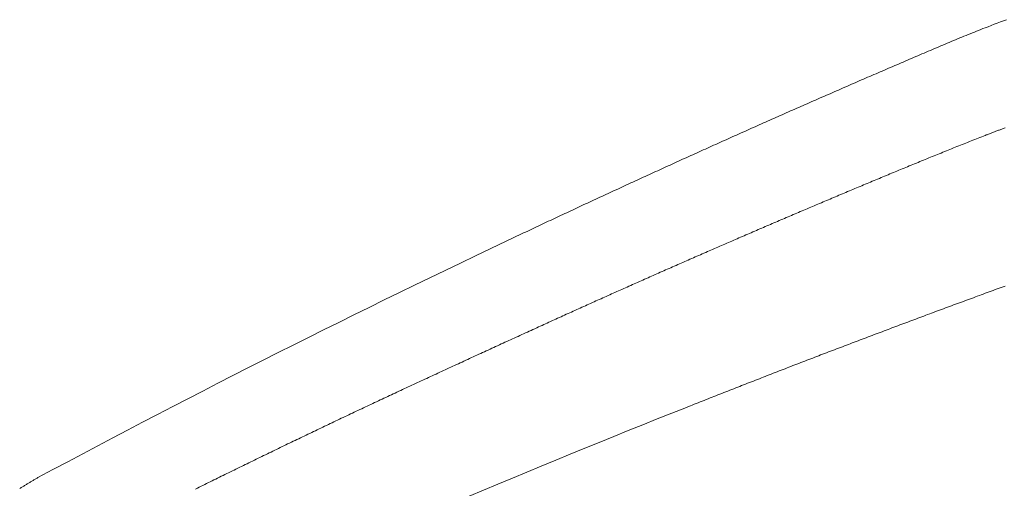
# Model space of a CAD drawing. Header units: millimetres. Extents: x -2274 to 12297, y -16157 to 26321.
# Tile 145 of 256: x -68.95 to -54.92, y -3931.52 to -3924.84. Entities that reach past the tile are written whole.
import ezdxf

# ---------------------------------------------------------------- set-up
doc = ezdxf.new("R2010")
doc.units = ezdxf.units.MM

msp = doc.modelspace()

# ---------------------------------------------------------------- linework, layer by layer
at = {"color": 253, "linetype": 'ByBlock', "lineweight": 13}
for points in [[(-68.694, -3931.367, -0.013056), (-61.803, -3927.892)], [(-66.026, -3933.148, -0.01172), (-59.453, -3930.365)]]:
    msp.add_lwpolyline(points, format="xyb", dxfattribs=at)
at = {"color": 253, "lineweight": 13}
for points in [[(-55.197, -3924.953, 0), (-55.154, -3924.937, 0), (-55.11, -3924.92, 0), (-55.066, -3924.903, 0), (-55.023, -3924.887, 0), (-54.979, -3924.87, 0), (-54.936, -3924.854, 0), (-54.892, -3924.837, 0)], [(-61.803, -3927.892, 0), (-61.774, -3927.878, 0), (-61.744, -3927.865, 0), (-61.715, -3927.851, 0), (-61.686, -3927.837, 0), (-61.656, -3927.823, 0), (-61.627, -3927.809, 0), (-61.598, -3927.795, 0), (-61.568, -3927.781, 0), (-61.539, -3927.768, 0), (-61.51, -3927.754, 0), (-61.48, -3927.74, 0), (-61.451, -3927.726, 0), (-61.422, -3927.712, 0), (-61.392, -3927.699, 0), (-61.363, -3927.685, 0), (-61.334, -3927.671, 0), (-61.304, -3927.657, 0), (-61.275, -3927.644, 0), (-61.246, -3927.63, 0), (-61.216, -3927.616, 0), (-61.187, -3927.602, 0), (-61.157, -3927.589, 0), (-61.128, -3927.575, 0), (-61.099, -3927.561, 0), (-61.069, -3927.547, 0), (-61.04, -3927.534, 0), (-61.011, -3927.52, 0), (-60.981, -3927.506, 0), (-60.952, -3927.493, 0), (-60.922, -3927.479, 0), (-60.893, -3927.465, 0), (-60.864, -3927.451, 0), (-60.834, -3927.438, 0), (-60.805, -3927.424, 0), (-60.775, -3927.41, 0), (-60.746, -3927.397, 0), (-60.717, -3927.383, 0), (-60.687, -3927.369, 0), (-60.658, -3927.356, 0), (-60.628, -3927.342, 0), (-60.599, -3927.329, 0), (-60.569, -3927.315, 0), (-60.54, -3927.301, 0), (-60.511, -3927.288, 0), (-60.481, -3927.274, 0), (-60.452, -3927.261, 0), (-60.422, -3927.247, 0), (-60.393, -3927.233, 0), (-60.363, -3927.22, 0), (-60.334, -3927.206, 0), (-60.305, -3927.193, 0), (-60.275, -3927.179, 0), (-60.246, -3927.165, 0), (-60.216, -3927.152, 0), (-60.187, -3927.138, 0), (-60.157, -3927.125, 0), (-60.128, -3927.111, 0), (-60.098, -3927.098, 0), (-60.069, -3927.084, 0), (-60.039, -3927.071, 0), (-60.01, -3927.057, 0), (-59.98, -3927.044, 0), (-59.951, -3927.03, 0), (-59.921, -3927.017, 0), (-59.892, -3927.003, 0), (-59.862, -3926.99, 0), (-59.833, -3926.976, 0), (-59.803, -3926.963, 0), (-59.774, -3926.949, 0), (-59.744, -3926.936, 0), (-59.715, -3926.922, 0), (-59.685, -3926.909, 0), (-59.656, -3926.896, 0), (-59.626, -3926.882, 0), (-59.597, -3926.869, 0), (-59.567, -3926.855, 0), (-59.538, -3926.842, 0), (-59.508, -3926.828, 0), (-59.479, -3926.815, 0), (-59.449, -3926.802, 0), (-59.42, -3926.788, 0), (-59.39, -3926.775, 0), (-59.361, -3926.762, 0), (-59.331, -3926.748, 0), (-59.302, -3926.735, 0), (-59.272, -3926.721, 0), (-59.242, -3926.708, 0), (-59.213, -3926.695, 0), (-59.183, -3926.681, 0), (-59.154, -3926.668, 0), (-59.124, -3926.655, 0), (-59.095, -3926.641, 0), (-59.065, -3926.628, 0), (-59.036, -3926.615, 0), (-59.006, -3926.601, 0), (-58.976, -3926.588, 0), (-58.947, -3926.575, 0), (-58.917, -3926.562, 0), (-58.888, -3926.548, 0), (-58.858, -3926.535, 0), (-58.829, -3926.522, 0), (-58.799, -3926.508, 0), (-58.769, -3926.495, 0), (-58.74, -3926.482, 0), (-58.71, -3926.469, 0), (-58.681, -3926.455, 0), (-58.651, -3926.442, 0), (-58.621, -3926.429, 0), (-58.592, -3926.416, 0), (-58.562, -3926.402, 0), (-58.533, -3926.389, 0), (-58.503, -3926.376, 0), (-58.473, -3926.363, 0), (-58.444, -3926.35, 0), (-58.414, -3926.336, 0), (-58.384, -3926.323, 0), (-58.355, -3926.31, 0), (-58.325, -3926.297, 0), (-58.296, -3926.284, 0), (-58.266, -3926.271, 0), (-58.236, -3926.257, 0), (-58.207, -3926.244, 0), (-58.177, -3926.231, 0), (-58.147, -3926.218, 0), (-58.118, -3926.205, 0), (-58.088, -3926.192, 0), (-58.058, -3926.179, 0), (-58.029, -3926.166, 0), (-57.999, -3926.152, 0), (-57.969, -3926.139, 0), (-57.94, -3926.126, 0), (-57.91, -3926.113, 0), (-57.88, -3926.1, 0), (-57.851, -3926.087, 0), (-57.821, -3926.074, 0), (-57.791, -3926.061, 0), (-57.762, -3926.048, 0), (-57.732, -3926.035, 0), (-57.702, -3926.022, 0), (-57.673, -3926.009, 0), (-57.643, -3925.996, 0), (-57.613, -3925.983, 0), (-57.584, -3925.97, 0), (-57.554, -3925.957, 0), (-57.524, -3925.944, 0), (-57.494, -3925.931, 0), (-57.465, -3925.918, 0), (-57.435, -3925.905, 0), (-57.405, -3925.892, 0), (-57.376, -3925.879, 0), (-57.346, -3925.866, 0), (-57.316, -3925.853, 0), (-57.286, -3925.84, 0), (-57.257, -3925.827, 0), (-57.227, -3925.814, 0), (-57.197, -3925.801, 0), (-57.168, -3925.788, 0), (-57.138, -3925.775, 0), (-57.108, -3925.762, 0), (-57.078, -3925.749, 0), (-57.049, -3925.736, 0), (-57.019, -3925.723, 0), (-56.989, -3925.71, 0), (-56.959, -3925.697, 0), (-56.93, -3925.685, 0), (-56.9, -3925.672, 0), (-56.87, -3925.659, 0), (-56.84, -3925.646, 0), (-56.811, -3925.633, 0), (-56.781, -3925.62, 0), (-56.751, -3925.607, 0), (-56.721, -3925.594, 0), (-56.692, -3925.582, 0), (-56.662, -3925.569, 0), (-56.632, -3925.556, 0), (-56.602, -3925.543, 0), (-56.572, -3925.53, 0), (-56.543, -3925.517, 0), (-56.513, -3925.505, 0), (-56.483, -3925.492, 0), (-56.453, -3925.479, 0), (-56.423, -3925.466, 0), (-56.394, -3925.453, 0), (-56.364, -3925.441, 0), (-56.334, -3925.428, 0), (-56.304, -3925.415, 0), (-56.275, -3925.402, 0), (-56.245, -3925.39, 0), (-56.215, -3925.377, 0), (-56.185, -3925.364, 0), (-56.155, -3925.351, 0), (-56.125, -3925.338, 0), (-56.096, -3925.326, 0), (-56.066, -3925.313, 0), (-56.036, -3925.3, 0), (-56.006, -3925.287, 0), (-55.976, -3925.275, 0), (-55.947, -3925.262, 0), (-55.917, -3925.249, 0), (-55.887, -3925.237, 0), (-55.857, -3925.224, 0), (-55.827, -3925.211, 0), (-55.797, -3925.199, 0), (-55.767, -3925.186, 0), (-55.738, -3925.173, 0), (-55.708, -3925.161, 0), (-55.678, -3925.148, 0), (-55.648, -3925.136, 0), (-55.618, -3925.123, 0), (-55.588, -3925.111, 0), (-55.558, -3925.098, 0), (-55.528, -3925.086, 0), (-55.498, -3925.074, 0), (-55.468, -3925.061, 0), (-55.438, -3925.049, 0), (-55.408, -3925.037, 0), (-55.378, -3925.025, 0), (-55.348, -3925.013, 0), (-55.318, -3925.001, 0), (-55.288, -3924.989, 0), (-55.257, -3924.977, 0), (-55.227, -3924.965, 0), (-55.197, -3924.953, 0)], [(-55.193, -3926.486, 0), (-55.181, -3926.481, 0), (-55.169, -3926.477, 0), (-55.158, -3926.472, 0), (-55.146, -3926.468, 0), (-55.134, -3926.463, 0), (-55.123, -3926.459, 0), (-55.111, -3926.454, 0), (-55.099, -3926.45, 0), (-55.088, -3926.445, 0), (-55.076, -3926.441, 0), (-55.064, -3926.436, 0), (-55.052, -3926.432, 0), (-55.041, -3926.427, 0), (-55.029, -3926.423, 0), (-55.017, -3926.419, 0), (-55.006, -3926.414, 0), (-54.994, -3926.41, 0), (-54.982, -3926.406, 0), (-54.97, -3926.401, 0), (-54.959, -3926.397, 0), (-54.947, -3926.393, 0), (-54.935, -3926.388, 0), (-54.923, -3926.384, 0), (-54.912, -3926.38, 0)], [(-61.561, -3929.218, 0), (-61.536, -3929.207, 0), (-61.511, -3929.196, 0), (-61.486, -3929.185, 0), (-61.462, -3929.173, 0), (-61.437, -3929.162, 0), (-61.412, -3929.151, 0), (-61.388, -3929.14, 0), (-61.363, -3929.128, 0), (-61.338, -3929.117, 0), (-61.313, -3929.106, 0), (-61.289, -3929.095, 0), (-61.264, -3929.083, 0), (-61.239, -3929.072, 0), (-61.214, -3929.061, 0), (-61.19, -3929.05, 0), (-61.165, -3929.038, 0), (-61.14, -3929.027, 0), (-61.115, -3929.016, 0), (-61.091, -3929.005, 0), (-61.066, -3928.994, 0), (-61.041, -3928.982, 0), (-61.016, -3928.971, 0), (-60.991, -3928.96, 0), (-60.967, -3928.949, 0), (-60.942, -3928.938, 0), (-60.917, -3928.927, 0), (-60.892, -3928.915, 0), (-60.868, -3928.904, 0), (-60.843, -3928.893, 0), (-60.818, -3928.882, 0), (-60.793, -3928.871, 0), (-60.768, -3928.86, 0), (-60.744, -3928.848, 0), (-60.719, -3928.837, 0), (-60.694, -3928.826, 0), (-60.669, -3928.815, 0), (-60.644, -3928.804, 0), (-60.62, -3928.793, 0), (-60.595, -3928.782, 0), (-60.57, -3928.771, 0), (-60.545, -3928.759, 0), (-60.52, -3928.748, 0), (-60.496, -3928.737, 0), (-60.471, -3928.726, 0), (-60.446, -3928.715, 0), (-60.421, -3928.704, 0), (-60.396, -3928.693, 0), (-60.372, -3928.682, 0), (-60.347, -3928.671, 0), (-60.322, -3928.66, 0), (-60.297, -3928.649, 0), (-60.272, -3928.638, 0), (-60.247, -3928.627, 0), (-60.223, -3928.615, 0), (-60.198, -3928.604, 0), (-60.173, -3928.593, 0), (-60.148, -3928.582, 0), (-60.123, -3928.571, 0), (-60.098, -3928.56, 0), (-60.074, -3928.549, 0), (-60.049, -3928.538, 0), (-60.024, -3928.527, 0), (-59.999, -3928.516, 0), (-59.974, -3928.505, 0), (-59.949, -3928.494, 0), (-59.925, -3928.483, 0), (-59.9, -3928.472, 0), (-59.875, -3928.461, 0), (-59.85, -3928.45, 0), (-59.825, -3928.439, 0), (-59.8, -3928.428, 0), (-59.775, -3928.417, 0), (-59.751, -3928.406, 0), (-59.726, -3928.395, 0), (-59.701, -3928.384, 0), (-59.676, -3928.373, 0), (-59.651, -3928.362, 0), (-59.626, -3928.351, 0), (-59.601, -3928.341, 0), (-59.576, -3928.33, 0), (-59.552, -3928.319, 0), (-59.527, -3928.308, 0), (-59.502, -3928.297, 0), (-59.477, -3928.286, 0), (-59.452, -3928.275, 0), (-59.427, -3928.264, 0), (-59.402, -3928.253, 0), (-59.377, -3928.242, 0), (-59.352, -3928.231, 0), (-59.328, -3928.22, 0), (-59.303, -3928.21, 0), (-59.278, -3928.199, 0), (-59.253, -3928.188, 0), (-59.228, -3928.177, 0), (-59.203, -3928.166, 0), (-59.178, -3928.155, 0), (-59.153, -3928.144, 0), (-59.128, -3928.133, 0), (-59.103, -3928.123, 0), (-59.079, -3928.112, 0), (-59.054, -3928.101, 0), (-59.029, -3928.09, 0), (-59.004, -3928.079, 0), (-58.979, -3928.068, 0), (-58.954, -3928.057, 0), (-58.929, -3928.047, 0), (-58.904, -3928.036, 0), (-58.879, -3928.025, 0), (-58.854, -3928.014, 0), (-58.829, -3928.003, 0), (-58.804, -3927.993, 0), (-58.779, -3927.982, 0), (-58.754, -3927.971, 0), (-58.73, -3927.96, 0), (-58.705, -3927.949, 0), (-58.68, -3927.939, 0), (-58.655, -3927.928, 0), (-58.63, -3927.917, 0), (-58.605, -3927.906, 0), (-58.58, -3927.895, 0), (-58.555, -3927.885, 0), (-58.53, -3927.874, 0), (-58.505, -3927.863, 0), (-58.48, -3927.852, 0), (-58.455, -3927.842, 0), (-58.43, -3927.831, 0), (-58.405, -3927.82, 0), (-58.38, -3927.809, 0), (-58.355, -3927.799, 0), (-58.33, -3927.788, 0), (-58.305, -3927.777, 0), (-58.28, -3927.766, 0), (-58.255, -3927.756, 0), (-58.23, -3927.745, 0), (-58.205, -3927.734, 0), (-58.18, -3927.724, 0), (-58.155, -3927.713, 0), (-58.13, -3927.702, 0), (-58.105, -3927.692, 0), (-58.08, -3927.681, 0), (-58.055, -3927.67, 0), (-58.03, -3927.659, 0), (-58.005, -3927.649, 0), (-57.98, -3927.638, 0), (-57.955, -3927.627, 0), (-57.93, -3927.617, 0), (-57.905, -3927.606, 0), (-57.88, -3927.596, 0), (-57.855, -3927.585, 0), (-57.83, -3927.574, 0), (-57.805, -3927.564, 0), (-57.78, -3927.553, 0), (-57.755, -3927.542, 0), (-57.73, -3927.532, 0), (-57.705, -3927.521, 0), (-57.68, -3927.51, 0), (-57.655, -3927.5, 0), (-57.63, -3927.489, 0), (-57.605, -3927.479, 0), (-57.58, -3927.468, 0), (-57.555, -3927.457, 0), (-57.53, -3927.447, 0), (-57.505, -3927.436, 0), (-57.48, -3927.426, 0), (-57.455, -3927.415, 0), (-57.43, -3927.404, 0), (-57.405, -3927.394, 0), (-57.38, -3927.383, 0), (-57.355, -3927.373, 0), (-57.33, -3927.362, 0), (-57.305, -3927.352, 0), (-57.28, -3927.341, 0), (-57.255, -3927.331, 0), (-57.23, -3927.32, 0), (-57.205, -3927.31, 0), (-57.18, -3927.299, 0), (-57.155, -3927.288, 0), (-57.13, -3927.278, 0), (-57.105, -3927.267, 0), (-57.079, -3927.257, 0), (-57.054, -3927.246, 0), (-57.029, -3927.236, 0), (-57.004, -3927.225, 0), (-56.979, -3927.215, 0), (-56.954, -3927.204, 0), (-56.929, -3927.194, 0), (-56.904, -3927.183, 0), (-56.879, -3927.173, 0), (-56.854, -3927.162, 0), (-56.829, -3927.152, 0), (-56.804, -3927.141, 0), (-56.779, -3927.131, 0), (-56.754, -3927.121, 0), (-56.728, -3927.11, 0), (-56.703, -3927.1, 0), (-56.678, -3927.089, 0), (-56.653, -3927.079, 0), (-56.628, -3927.068, 0), (-56.603, -3927.058, 0), (-56.578, -3927.047, 0), (-56.553, -3927.037, 0), (-56.528, -3927.027, 0), (-56.503, -3927.016, 0), (-56.477, -3927.006, 0), (-56.452, -3926.995, 0), (-56.427, -3926.985, 0), (-56.402, -3926.975, 0), (-56.377, -3926.964, 0), (-56.352, -3926.954, 0), (-56.327, -3926.943, 0), (-56.302, -3926.933, 0), (-56.277, -3926.923, 0), (-56.251, -3926.912, 0), (-56.226, -3926.902, 0), (-56.201, -3926.892, 0), (-56.176, -3926.881, 0), (-56.151, -3926.871, 0), (-56.126, -3926.861, 0), (-56.101, -3926.85, 0), (-56.075, -3926.84, 0), (-56.05, -3926.83, 0), (-56.025, -3926.82, 0), (-56, -3926.809, 0), (-55.975, -3926.799, 0), (-55.95, -3926.789, 0), (-55.924, -3926.779, 0), (-55.899, -3926.768, 0), (-55.874, -3926.758, 0), (-55.849, -3926.748, 0), (-55.824, -3926.738, 0), (-55.799, -3926.727, 0), (-55.773, -3926.717, 0), (-55.748, -3926.707, 0), (-55.723, -3926.697, 0), (-55.698, -3926.687, 0), (-55.673, -3926.677, 0), (-55.647, -3926.666, 0), (-55.622, -3926.656, 0), (-55.597, -3926.646, 0), (-55.572, -3926.636, 0), (-55.546, -3926.626, 0), (-55.521, -3926.616, 0), (-55.496, -3926.606, 0), (-55.471, -3926.596, 0), (-55.445, -3926.586, 0), (-55.42, -3926.576, 0), (-55.395, -3926.566, 0), (-55.37, -3926.556, 0), (-55.344, -3926.546, 0), (-55.319, -3926.536, 0), (-55.294, -3926.526, 0), (-55.269, -3926.516, 0), (-55.243, -3926.506, 0), (-55.218, -3926.496, 0), (-55.193, -3926.486, 0)], [(-59.453, -3930.365, 0), (-59.425, -3930.354, 0), (-59.397, -3930.342, 0), (-59.369, -3930.331, 0), (-59.341, -3930.32, 0), (-59.312, -3930.309, 0), (-59.284, -3930.298, 0), (-59.256, -3930.287, 0), (-59.228, -3930.276, 0), (-59.2, -3930.265, 0), (-59.172, -3930.254, 0), (-59.144, -3930.242, 0), (-59.116, -3930.231, 0), (-59.088, -3930.22, 0), (-59.06, -3930.209, 0), (-59.032, -3930.198, 0), (-59.004, -3930.187, 0), (-58.975, -3930.176, 0), (-58.947, -3930.165, 0), (-58.919, -3930.154, 0), (-58.891, -3930.143, 0), (-58.863, -3930.132, 0), (-58.835, -3930.121, 0), (-58.807, -3930.11, 0), (-58.779, -3930.099, 0), (-58.751, -3930.088, 0), (-58.722, -3930.077, 0), (-58.694, -3930.066, 0), (-58.666, -3930.055, 0), (-58.638, -3930.044, 0), (-58.61, -3930.033, 0), (-58.582, -3930.022, 0), (-58.554, -3930.011, 0), (-58.526, -3930, 0), (-58.498, -3929.989, 0), (-58.469, -3929.978, 0), (-58.441, -3929.967, 0), (-58.413, -3929.956, 0), (-58.385, -3929.945, 0), (-58.357, -3929.934, 0), (-58.329, -3929.923, 0), (-58.301, -3929.912, 0), (-58.272, -3929.901, 0), (-58.244, -3929.89, 0), (-58.216, -3929.879, 0), (-58.188, -3929.868, 0), (-58.16, -3929.857, 0), (-58.132, -3929.846, 0), (-58.103, -3929.835, 0), (-58.075, -3929.825, 0), (-58.047, -3929.814, 0), (-58.019, -3929.803, 0), (-57.991, -3929.792, 0), (-57.963, -3929.781, 0), (-57.934, -3929.77, 0), (-57.906, -3929.759, 0), (-57.878, -3929.748, 0), (-57.85, -3929.737, 0), (-57.822, -3929.727, 0), (-57.794, -3929.716, 0), (-57.765, -3929.705, 0), (-57.737, -3929.694, 0), (-57.709, -3929.683, 0), (-57.681, -3929.672, 0), (-57.653, -3929.662, 0), (-57.625, -3929.651, 0), (-57.596, -3929.64, 0), (-57.568, -3929.629, 0), (-57.54, -3929.618, 0), (-57.512, -3929.607, 0), (-57.484, -3929.597, 0), (-57.455, -3929.586, 0), (-57.427, -3929.575, 0), (-57.399, -3929.564, 0), (-57.371, -3929.554, 0), (-57.343, -3929.543, 0), (-57.314, -3929.532, 0), (-57.286, -3929.521, 0), (-57.258, -3929.51, 0), (-57.23, -3929.5, 0), (-57.201, -3929.489, 0), (-57.173, -3929.478, 0), (-57.145, -3929.467, 0), (-57.117, -3929.457, 0), (-57.089, -3929.446, 0), (-57.06, -3929.435, 0), (-57.032, -3929.425, 0), (-57.004, -3929.414, 0), (-56.976, -3929.403, 0), (-56.947, -3929.392, 0), (-56.919, -3929.382, 0), (-56.891, -3929.371, 0), (-56.863, -3929.36, 0), (-56.834, -3929.35, 0), (-56.806, -3929.339, 0), (-56.778, -3929.328, 0), (-56.75, -3929.318, 0), (-56.721, -3929.307, 0), (-56.693, -3929.296, 0), (-56.665, -3929.286, 0), (-56.637, -3929.275, 0), (-56.608, -3929.264, 0), (-56.58, -3929.254, 0), (-56.552, -3929.243, 0), (-56.524, -3929.232, 0), (-56.495, -3929.222, 0), (-56.467, -3929.211, 0), (-56.439, -3929.201, 0), (-56.411, -3929.19, 0), (-56.382, -3929.179, 0), (-56.354, -3929.169, 0), (-56.326, -3929.158, 0), (-56.297, -3929.148, 0), (-56.269, -3929.137, 0), (-56.241, -3929.126, 0), (-56.213, -3929.116, 0), (-56.184, -3929.105, 0), (-56.156, -3929.095, 0), (-56.128, -3929.084, 0), (-56.099, -3929.074, 0), (-56.071, -3929.063, 0), (-56.043, -3929.052, 0), (-56.015, -3929.042, 0), (-55.986, -3929.031, 0), (-55.958, -3929.021, 0), (-55.93, -3929.01, 0), (-55.901, -3929, 0), (-55.873, -3928.989, 0), (-55.845, -3928.979, 0), (-55.816, -3928.968, 0), (-55.788, -3928.958, 0), (-55.76, -3928.947, 0), (-55.731, -3928.937, 0), (-55.703, -3928.926, 0), (-55.675, -3928.916, 0), (-55.647, -3928.905, 0), (-55.618, -3928.895, 0), (-55.59, -3928.884, 0), (-55.562, -3928.874, 0), (-55.533, -3928.863, 0), (-55.505, -3928.853, 0), (-55.477, -3928.843, 0), (-55.448, -3928.832, 0), (-55.42, -3928.822, 0), (-55.392, -3928.811, 0), (-55.363, -3928.801, 0), (-55.335, -3928.79, 0), (-55.307, -3928.78, 0), (-55.278, -3928.77, 0), (-55.25, -3928.759, 0), (-55.222, -3928.749, 0), (-55.193, -3928.738, 0), (-55.165, -3928.728, 0), (-55.136, -3928.718, 0), (-55.108, -3928.707, 0), (-55.08, -3928.697, 0), (-55.051, -3928.686, 0), (-55.023, -3928.676, 0), (-54.995, -3928.666, 0), (-54.966, -3928.655, 0), (-54.938, -3928.645, 0), (-54.91, -3928.635, 0)], [(-61.561, -3929.218, 0), (-61.587, -3929.231, 0), (-61.614, -3929.243, 0), (-61.64, -3929.255, 0), (-61.667, -3929.267, 0), (-61.694, -3929.279, 0), (-61.72, -3929.291, 0), (-61.747, -3929.303, 0), (-61.773, -3929.316, 0), (-61.8, -3929.328, 0), (-61.827, -3929.34, 0), (-61.853, -3929.352, 0), (-61.88, -3929.364, 0), (-61.906, -3929.376, 0), (-61.933, -3929.388, 0), (-61.959, -3929.401, 0), (-61.986, -3929.413, 0), (-62.013, -3929.425, 0), (-62.039, -3929.437, 0), (-62.066, -3929.449, 0), (-62.092, -3929.461, 0), (-62.119, -3929.474, 0), (-62.145, -3929.486, 0), (-62.172, -3929.498, 0), (-62.199, -3929.51, 0), (-62.225, -3929.522, 0), (-62.252, -3929.534, 0), (-62.278, -3929.547, 0), (-62.305, -3929.559, 0), (-62.331, -3929.571, 0), (-62.358, -3929.583, 0), (-62.384, -3929.595, 0), (-62.411, -3929.608, 0), (-62.438, -3929.62, 0), (-62.464, -3929.632, 0), (-62.491, -3929.644, 0), (-62.517, -3929.656, 0), (-62.544, -3929.669, 0), (-62.57, -3929.681, 0), (-62.597, -3929.693, 0), (-62.623, -3929.705, 0), (-62.65, -3929.718, 0), (-62.677, -3929.73, 0), (-62.703, -3929.742, 0), (-62.73, -3929.754, 0), (-62.756, -3929.766, 0), (-62.783, -3929.779, 0), (-62.809, -3929.791, 0), (-62.836, -3929.803, 0), (-62.862, -3929.815, 0), (-62.889, -3929.828, 0), (-62.915, -3929.84, 0), (-62.942, -3929.852, 0), (-62.968, -3929.865, 0), (-62.995, -3929.877, 0), (-63.021, -3929.889, 0), (-63.048, -3929.901, 0), (-63.075, -3929.914, 0), (-63.101, -3929.926, 0), (-63.128, -3929.938, 0), (-63.154, -3929.951, 0), (-63.181, -3929.963, 0), (-63.207, -3929.975, 0), (-63.234, -3929.987, 0), (-63.26, -3930, 0), (-63.287, -3930.012, 0), (-63.313, -3930.024, 0), (-63.34, -3930.037, 0), (-63.366, -3930.049, 0), (-63.393, -3930.061, 0), (-63.419, -3930.074, 0), (-63.446, -3930.086, 0), (-63.472, -3930.098, 0), (-63.499, -3930.111, 0), (-63.525, -3930.123, 0), (-63.552, -3930.135, 0), (-63.578, -3930.148, 0), (-63.605, -3930.16, 0), (-63.631, -3930.173, 0), (-63.657, -3930.185, 0), (-63.684, -3930.197, 0), (-63.71, -3930.21, 0), (-63.737, -3930.222, 0), (-63.763, -3930.235, 0), (-63.79, -3930.247, 0), (-63.816, -3930.259, 0), (-63.843, -3930.272, 0), (-63.869, -3930.284, 0), (-63.896, -3930.297, 0), (-63.922, -3930.309, 0), (-63.949, -3930.322, 0), (-63.975, -3930.334, 0), (-64.001, -3930.346, 0), (-64.028, -3930.359, 0), (-64.054, -3930.371, 0), (-64.081, -3930.384, 0), (-64.107, -3930.396, 0), (-64.134, -3930.409, 0), (-64.16, -3930.421, 0), (-64.186, -3930.434, 0), (-64.213, -3930.446, 0), (-64.239, -3930.459, 0), (-64.266, -3930.471, 0), (-64.292, -3930.484, 0), (-64.318, -3930.496, 0), (-64.345, -3930.509, 0), (-64.371, -3930.521, 0), (-64.398, -3930.534, 0), (-64.424, -3930.546, 0), (-64.45, -3930.559, 0), (-64.477, -3930.572, 0), (-64.503, -3930.584, 0), (-64.53, -3930.597, 0), (-64.556, -3930.609, 0), (-64.582, -3930.622, 0), (-64.609, -3930.634, 0), (-64.635, -3930.647, 0), (-64.662, -3930.66, 0), (-64.688, -3930.672, 0), (-64.714, -3930.685, 0), (-64.741, -3930.697, 0), (-64.767, -3930.71, 0), (-64.793, -3930.723, 0), (-64.82, -3930.735, 0), (-64.846, -3930.748, 0), (-64.872, -3930.761, 0), (-64.899, -3930.773, 0), (-64.925, -3930.786, 0), (-64.951, -3930.799, 0), (-64.978, -3930.811, 0), (-65.004, -3930.824, 0), (-65.03, -3930.837, 0), (-65.057, -3930.849, 0), (-65.083, -3930.862, 0), (-65.109, -3930.875, 0), (-65.136, -3930.887, 0), (-65.162, -3930.9, 0), (-65.188, -3930.913, 0), (-65.215, -3930.925, 0), (-65.241, -3930.938, 0), (-65.267, -3930.951, 0), (-65.294, -3930.964, 0), (-65.32, -3930.976, 0), (-65.346, -3930.989, 0), (-65.373, -3931.002, 0), (-65.399, -3931.015, 0), (-65.425, -3931.027, 0), (-65.451, -3931.04, 0), (-65.478, -3931.053, 0), (-65.504, -3931.066, 0), (-65.53, -3931.078, 0), (-65.557, -3931.091, 0), (-65.583, -3931.104, 0), (-65.609, -3931.117, 0), (-65.635, -3931.13, 0), (-65.662, -3931.142, 0), (-65.688, -3931.155, 0), (-65.714, -3931.168, 0), (-65.741, -3931.181, 0), (-65.767, -3931.194, 0), (-65.793, -3931.206, 0), (-65.819, -3931.219, 0), (-65.846, -3931.232, 0), (-65.872, -3931.245, 0), (-65.898, -3931.258, 0), (-65.924, -3931.271, 0), (-65.951, -3931.284, 0), (-65.977, -3931.296, 0), (-66.003, -3931.309, 0), (-66.029, -3931.322, 0), (-66.056, -3931.335, 0), (-66.082, -3931.348, 0), (-66.108, -3931.361, 0), (-66.134, -3931.374, 0), (-66.16, -3931.387, 0), (-66.187, -3931.399, 0), (-66.213, -3931.412, 0), (-66.239, -3931.425, 0), (-66.265, -3931.438, 0), (-66.292, -3931.451, 0), (-66.318, -3931.464, 0), (-66.344, -3931.477, 0), (-66.37, -3931.49, 0), (-66.396, -3931.503, 0), (-66.423, -3931.516, 0), (-66.449, -3931.529, 0)], [(-68.694, -3931.367, 0), (-68.704, -3931.373, 0), (-68.714, -3931.378, 0), (-68.723, -3931.384, 0), (-68.733, -3931.389, 0), (-68.743, -3931.395, 0), (-68.753, -3931.4, 0), (-68.762, -3931.406, 0), (-68.772, -3931.411, 0), (-68.782, -3931.417, 0), (-68.792, -3931.423, 0), (-68.801, -3931.428, 0), (-68.811, -3931.434, 0), (-68.821, -3931.44, 0), (-68.83, -3931.445, 0), (-68.84, -3931.451, 0), (-68.849, -3931.457, 0), (-68.859, -3931.463, 0), (-68.869, -3931.468, 0), (-68.878, -3931.474, 0), (-68.888, -3931.48, 0), (-68.897, -3931.486, 0), (-68.907, -3931.492, 0), (-68.917, -3931.497, 0), (-68.926, -3931.503, 0), (-68.936, -3931.509, 0), (-68.945, -3931.515, 0), (-68.955, -3931.521, 0)]]:
    msp.add_polyline3d(points, dxfattribs=at)

doc.saveas('drawing.dxf')
